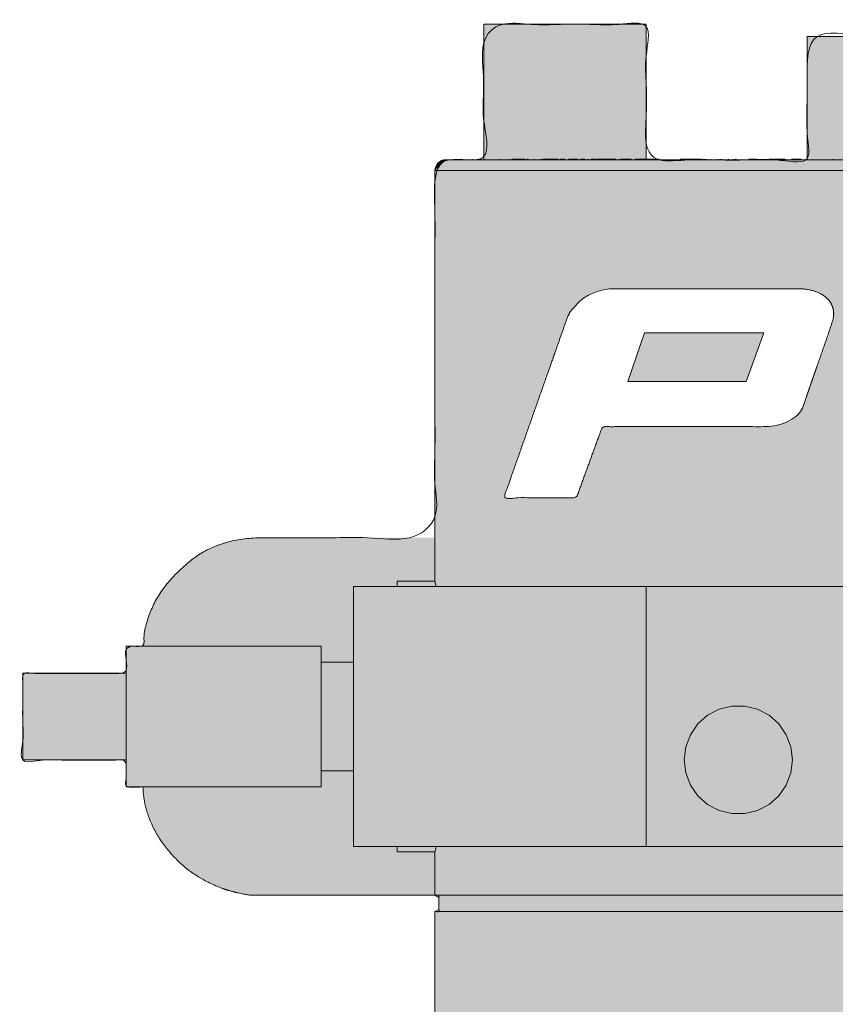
# Model space of a CAD drawing. Header units: inches. Extents: x -206 to 208, y -172 to 188.
# Tile 2 of 4: x -206 to -64, y 16 to 188. Entities that reach past the tile are written whole.
import ezdxf

# ---------------------------------------------------------------- set-up
doc = ezdxf.new("R2010")
doc.units = ezdxf.units.IN
doc.header["$LTSCALE"] = 48
doc.header["$MEASUREMENT"] = 0
doc.layers.add('None', color=7, linetype='Continuous', lineweight=5)

# ---------------------------------------------------------------- blocks, each defined once
blk = doc.blocks.new('Group')
at = {"layer": 'None', "linetype": 'Continuous', "lineweight": 0, "true_color": 0x404040, "transparency": 33554687}
for points in [[(-163.6, -165.81), (89.54, -165.74), (90.14, -165.75), (90.74, -165.7), (91.32, -165.57), (91.9, -165.37), (92.46, -165.09), (93.01, -164.75), (93.55, -164.33), (94.08, -163.84), (94.34, -163.59), (94.57, -163.25), (94.77, -162.84), (94.92, -162.35), (95.05, -161.78), (95.13, -161.13), (95.19, -160.4), (95.2, -159.6), (95.2, -132.03), (123.04, -171.62), (124.58, -170.54), (95.2, -128.7), (95.2, -126.17), (58.67, -74.24), (61.37, -72.35), (55.4, -63.83), (52.68, -65.83), (50.77, -63.04), (55.96, -59.41), (53.24, -55.38), (53.4, -55.06), (53.54, -54.72), (53.66, -54.37), (53.76, -54.01), (53.84, -53.64), (53.89, -53.26), (53.93, -52.88), (53.94, -52.48), (53.94, -52.01), (53.94, -51.41), (53.94, -50.68), (53.94, -49.82), (53.94, -48.83), (53.94, -47.71), (53.94, -46.46), (53.94, -45.09), (55.52, -45.09), (55.52, -40.36), (40.4, -40.36), (40.4, -35.64), (42.33, -35.64), (42.33, -39.42), (55.55, -39.42), (55.55, -18.71), (59.29, -14.89), (59.29, 32.36), (58.59, 32.36), (58.59, 35.11), (59.29, 35.11), (59.29, 42.77), (65.91, 42.77), (65.91, 43.7), (70.93, 43.71), (104.65, 43.73), (104.68, 10.62), (104.7, 10.12), (104.78, 9.62), (104.91, 9.13), (105.08, 8.65), (105.32, 8.19), (105.6, 7.73), (105.93, 7.28), (106.31, 6.84), (106.74, 6.43), (107.19, 6.09), (107.67, 5.79), (108.18, 5.56), (108.71, 5.38), (109.27, 5.26), (109.86, 5.19), (110.48, 5.18), (205.97, 5.18), (205.91, 127.64), (132.37, 127.64), (131.09, 128.18), (129.93, 128.64), (128.89, 129.02), (127.98, 129.33), (127.19, 129.56), (126.52, 129.71), (125.98, 129.78), (125.57, 129.78), (122.38, 133.13), (117.65, 136.99), (111.35, 141.35), (103.5, 146.22), (94.08, 151.59), (83.11, 157.47), (70.59, 163.86), (56.5, 170.75), (65.27, 167.1), (73.49, 162.95), (81.16, 158.31), (88.29, 153.17), (94.87, 147.53), (100.91, 141.4), (106.4, 134.77), (111.35, 127.64), (109.09, 89.09), (59.3, 89.09), (59.3, 159.68), (104.79, 149.01), (95.75, 154.25), (87.39, 158.91), (79.71, 162.98), (72.71, 166.48), (66.39, 169.4), (60.75, 171.74), (55.78, 173.5), (51.5, 174.67), (50.8, 174.72), (50.8, 187.15), (22.46, 187.15), (22.45, 180.75), (17.78, 181.38), (13.01, 181.92), (8.16, 182.38), (3.21, 182.75), (-1.83, 183.04), (-6.96, 183.25), (-12.19, 183.38), (-17.51, 183.42), (-26.96, 183.42), (-26.96, 185.02), (-68.53, 185.02), (-68.53, 163.48), (-96.6, 163.53), (-96.62, 187.15), (-124.96, 187.13), (-124.96, 163.51), (-131.49, 163.51), (-131.95, 163.45), (-132.35, 163.34), (-132.69, 163.18), (-132.97, 162.97), (-133.18, 162.71), (-133.34, 162.4), (-133.43, 162.03), (-133.46, 161.62), (-133.46, 97.6), (-138.68, 97.6), (-143.49, 97.59), (-147.89, 97.59), (-151.87, 97.59), (-155.44, 97.58), (-158.6, 97.58), (-161.35, 97.58), (-163.68, 97.58), (-165.76, 97.5), (-167.74, 97.25), (-169.62, 96.84), (-171.41, 96.26), (-173.09, 95.51), (-174.67, 94.6), (-176.15, 93.53), (-177.54, 92.29), (-177.54, 92.29), (-177.54, 92.28), (-177.55, 92.28), (-177.55, 92.28), (-177.55, 92.28), (-177.55, 92.28), (-177.56, 92.28), (-177.56, 92.27), (-177.56, 92.27), (-177.56, 92.27), (-177.56, 92.27), (-177.57, 92.27), (-177.57, 92.26), (-177.57, 92.26), (-177.57, 92.26), (-177.58, 92.26), (-177.58, 92.26), (-177.58, 92.25), (-177.58, 92.25), (-177.58, 92.25), (-177.59, 92.25), (-177.59, 92.25), (-177.59, 92.24), (-177.59, 92.24), (-177.61, 92.23), (-179.1, 90.78), (-180.41, 89.26), (-181.53, 87.67), (-182.47, 86.01), (-183.23, 84.28), (-183.8, 82.47), (-184.18, 80.6), (-184.39, 78.66), (-187.32, 78.66), (-187.32, 73.93), (-205.33, 73.93), (-205.33, 58.81), (-187.32, 58.81), (-187.32, 54.09), (-184.39, 54.09), (-184.24, 52.48), (-183.95, 50.9), (-183.52, 49.35), (-182.94, 47.85), (-182.22, 46.37), (-181.35, 44.94), (-180.34, 43.54), (-179.18, 42.17), (-178.72, 41.68), (-178.25, 41.21), (-177.78, 40.76), (-177.3, 40.33), (-176.82, 39.93), (-176.33, 39.55), (-175.84, 39.2), (-175.34, 38.86), (-174.84, 38.55), (-174.35, 38.25), (-173.86, 37.97), (-173.37, 37.71), (-172.89, 37.46), (-172.42, 37.23), (-171.95, 37.01), (-171.48, 36.81), (-171.02, 36.63), (-170.57, 36.45), (-170.13, 36.3), (-169.7, 36.15), (-169.28, 36.02), (-168.86, 35.9), (-168.46, 35.79), (-168.06, 35.7), (-167.68, 35.62), (-167.32, 35.54), (-166.98, 35.47), (-166.65, 35.41), (-166.34, 35.35), (-166.05, 35.3), (-165.78, 35.25), (-165.53, 35.22), (-132.75, 35.22), (-132.76, 32.36), (-133.46, 32.36), (-133.46, -14.89), (-129.66, -18.69), (-129.66, -39.45), (-116.46, -39.45), (-116.46, -35.64), (-114.56, -35.64), (-114.56, -40.36), (-129.68, -40.36), (-129.68, -45.09), (-128.1, -45.09), (-128.09, -52.68), (-128.07, -53.07), (-128.04, -53.45), (-127.98, -53.81), (-127.9, -54.17), (-127.81, -54.51), (-127.69, -54.84), (-127.55, -55.16), (-127.39, -55.46), (-127.52, -55.64), (-127.71, -55.91), (-127.95, -56.26), (-128.26, -56.7), (-128.63, -57.23), (-129.06, -57.84), (-129.54, -58.53), (-130.09, -59.32), (-124.89, -63.07), (-126.79, -65.77), (-129.56, -63.92), (-135.52, -72.35), (-132.84, -74.27), (-169.36, -126.17), (-169.36, -128.84), (-198.7, -170.48), (-197.25, -171.58), (-169.36, -131.87), (-169.36, -160.28), (-169.44, -160.88), (-169.43, -161.47), (-169.33, -162.03), (-169.14, -162.57), (-168.87, -163.09), (-168.5, -163.58), (-168.05, -164.06), (-167.51, -164.51), (-167.1, -164.8), (-166.66, -165.05), (-166.21, -165.27), (-165.73, -165.45), (-165.23, -165.59), (-164.71, -165.7), (-164.17, -165.77)], [(-131.57, 163.54), (-131.94, 163.51), (-132.29, 163.4), (-132.62, 163.22), (-132.9, 162.99), (-133.14, 162.7), (-133.31, 162.38), (-133.42, 162.02), (-133.46, 161.65)], [(-133.23, 89.09), (-133.33, 89.52), (-133.45, 90.02), (-133.44, 89.98)], [(-71.09, 58.85), (-71.37, 61.11), (-72.18, 63.24), (-73.47, 65.11), (-75.18, 66.63), (-77.19, 67.68), (-79.4, 68.23), (-81.68, 68.23), (-83.89, 67.68), (-85.91, 66.63), (-87.62, 65.11), (-88.91, 63.24), (-89.72, 61.11), (-89.99, 58.85), (-89.72, 56.59), (-88.91, 54.46), (-87.62, 52.58), (-85.91, 51.07), (-83.89, 50.01), (-81.68, 49.47), (-79.4, 49.47), (-77.19, 50.01), (-75.18, 51.07), (-73.47, 52.58), (-72.18, 54.46), (-71.37, 56.59), (-71.09, 58.85)], [(-133.44, 42.87), (-133.43, 42.91), (-133.26, 43.6), (-133.23, 43.73)]]:
    blk.add_hatch(color=250, dxfattribs=at).paths.add_polyline_path(points)
at = {"layer": 'None', "color": 7, "linetype": 'Continuous', "lineweight": 5, "transparency": 33554687}
for p, q in [((-124.95, 187.16), (-124.95, 163.54)), ((-96.61, 163.64), (-96.61, 187.16)), ((-68.53, 185.02), (-68.53, 163.54)), ((-126.96, 163.64), (-126.96, 163.54)), ((-122.18, 163.64), (-122.18, 163.54)), ((-120.59, 163.64), (-120.59, 163.54)), ((-120.03, 163.64), (-120.03, 163.54)), ((-120.03, 163.64), (-119.36, 163.64)), ((-119.36, 163.64), (-119.36, 163.54)), ((-119.15, 163.64), (-119.15, 163.54)), ((-118.5, 163.64), (-118.5, 163.54)), ((-118.5, 163.64), (-117.72, 163.64)), ((-117.72, 163.64), (-117.72, 163.54)), ((-117.39, 163.64), (-117.39, 163.54)), ((-117.39, 163.64), (-117.21, 163.64)), ((-117.21, 163.64), (-117.21, 163.54)), ((-117.17, 163.64), (-117.17, 163.54)), ((-116.12, 163.64), (-116.12, 163.54)), ((-114.97, 163.64), (-114.97, 163.54)), ((-114.88, 163.64), (-114.88, 163.54)), ((-114.86, 163.64), (-114.86, 163.54)), ((-114.64, 163.64), (-114.64, 163.54)), ((-114.64, 163.64), (-114.5, 163.64)), ((-114.5, 163.64), (-114.5, 163.54)), ((-114.5, 163.64), (-113.79, 163.64)), ((-113.79, 163.64), (-113.79, 163.54)), ((-113.79, 163.64), (-113.29, 163.64)), ((-113.29, 163.64), (-113.29, 163.54)), ((-113.29, 163.64), (-112.79, 163.64)), ((-112.79, 163.64), (-112.79, 163.54)), ((-112.79, 163.64), (-112.08, 163.64)), ((-112.08, 163.64), (-112.08, 163.54)), ((-112.08, 163.64), (-111.95, 163.64)), ((-111.95, 163.64), (-111.95, 163.54)), ((-111.62, 163.64), (-111.62, 163.54)), ((-111.62, 163.64), (-110.84, 163.64)), ((-110.84, 163.64), (-110.84, 163.54)), ((-110.18, 163.64), (-110.18, 163.54)), ((-110.13, 163.64), (-110.13, 163.54)), ((-110.13, 163.64), (-109.09, 163.64)), ((-109.09, 163.64), (-109.09, 163.54)), ((-109.09, 163.64), (-108.55, 163.64)), ((-108.55, 163.64), (-108.55, 163.54)), ((-108.05, 163.64), (-107.91, 163.64)), ((-108.05, 163.64), (-108.05, 163.54)), ((-107.91, 163.64), (-107.91, 163.54)), ((-107.91, 163.64), (-107.29, 163.64)), ((-107.29, 163.64), (-107.29, 163.54)), ((-106.82, 163.64), (-106.82, 163.54)), ((-106.76, 163.64), (-106.76, 163.54)), ((-106.25, 163.64), (-106.25, 163.54)), ((-106.25, 163.64), (-105.63, 163.64)), ((-105.63, 163.64), (-105.63, 163.54)), ((-105.42, 163.64), (-105.42, 163.54)), ((-105.42, 163.64), (-105.31, 163.64)), ((-105.31, 163.64), (-105.31, 163.54)), ((-105.31, 163.64), (-104.67, 163.64)), ((-104.67, 163.64), (-104.04, 163.64)), ((-104.67, 163.64), (-104.67, 163.54)), ((-104.04, 163.64), (-104.04, 163.54)), ((-104.04, 163.64), (-102.45, 163.64)), ((-102.45, 163.64), (-102.45, 163.54)), ((-102.45, 163.64), (-101.89, 163.64)), ((-101.89, 163.64), (-101.89, 163.54)), ((-101.43, 163.64), (-101.43, 163.54)), ((-101.11, 163.64), (-101.11, 163.54)), ((-101.11, 163.64), (-99.23, 163.64)), ((-99.23, 163.64), (-99.23, 163.54)), ((-98.5, 163.64), (-98.5, 163.54)), ((-98.5, 163.64), (-97.9, 163.64)), ((-97.9, 163.64), (-97.9, 163.54)), ((-97.9, 163.64), (-97.26, 163.64)), ((-97.26, 163.64), (-97.26, 163.54)), ((-97.26, 163.64), (-96.45, 163.64)), ((-96.45, 163.64), (-96.45, 163.54)), ((-96.45, 163.64), (-95.66, 163.64)), ((-95.66, 163.64), (-95.66, 163.54)), ((-95.66, 163.64), (-95, 163.64)), ((-95, 163.64), (-95, 163.54)), ((-95, 163.64), (-94.41, 163.64)), ((-94.41, 163.64), (-94.41, 163.54)), ((-94.38, 163.64), (-94.38, 163.54)), ((-90.61, 163.64), (-90.61, 163.54)), ((-90.61, 163.64), (-89.85, 163.64)), ((-89.85, 163.64), (-89.85, 163.54)), ((-89.85, 163.64), (-88.82, 163.64)), ((-88.82, 163.64), (-88.82, 163.54)), ((-88.82, 163.64), (-87.79, 163.64)), ((-87.79, 163.64), (-87.79, 163.54)), ((-87.79, 163.64), (-87.03, 163.64)), ((-87.03, 163.64), (-87.03, 163.54)), ((-86.69, 163.64), (-86.69, 163.54)), ((-85.32, 163.64), (-85.32, 163.54)), ((-84.3, 163.64), (-84.3, 163.54)), ((-83.97, 163.64), (-83.97, 163.54)), ((-83.62, 163.64), (-83.62, 163.54)), ((-83.41, 163.64), (-83.41, 163.54)), ((-82.29, 163.64), (-82.29, 163.54)), ((-81.41, 163.64), (-81.41, 163.54)), ((-81.1, 163.64), (-81.1, 163.54)), ((-81.05, 163.64), (-80.9, 163.64)), ((-80.9, 163.64), (-80.9, 163.54)), ((-78.74, 163.64), (-78.74, 163.54)), ((-78.74, 163.64), (-77.36, 163.64)), ((-77.36, 163.64), (-77.36, 163.54)), ((-76.46, 163.64), (-76.46, 163.54)), ((-75.15, 163.64), (-75.15, 163.54)), ((-75.15, 163.64), (-74.79, 163.64)), ((-74.79, 163.64), (-74.05, 163.64)), ((-74.79, 163.64), (-74.79, 163.54)), ((-74.05, 163.64), (-74.05, 163.54)), ((-74.05, 163.64), (-72.38, 163.64)), ((-72.38, 163.64), (-72.38, 163.54)), ((-71.2, 163.64), (-70.1, 163.64)), ((-71.2, 163.64), (-71.2, 163.54)), ((-70.1, 163.64), (-70.1, 163.54)), ((-70.1, 163.64), (-69.67, 163.64)), ((-69.67, 163.64), (-69.67, 163.54)), ((-69.67, 163.64), (-69.61, 163.64)), ((-69.61, 163.64), (-69.61, 163.54)), ((-64.09, 163.65), (-64.09, 163.54)), ((-133.46, 161.65), (-133.46, 89.98)), ((-133.44, 90.03), (-140.07, 90.03)), ((-147.63, 43.73), (-147.63, 89.09)), ((-96.61, 89.09), (-96.61, 43.73)), ((22.45, 89.09), (-96.61, 89.09)), ((-153.3, 78.69), (-187.32, 78.69)), ((-147.63, 75.86), (-153.3, 75.86)), ((-205.32, 58.85), (-205.32, 73.97)), ((-187.32, 73.97), (-205.32, 73.97)), ((-187.32, 58.85), (-205.32, 58.85)), ((-153.3, 56.96), (-147.63, 56.96)), ((-187.32, 54.12), (-153.3, 54.12)), ((22.45, 43.73), (-96.61, 43.73)), ((-140.07, 42.79), (-133.44, 42.79)), ((-133.46, 42.87), (-133.46, 35.23)), ((-133.46, 35.23), (-132.75, 34.85)), ((-132.75, 34.85), (-132.75, 32.77)), ((-132.75, 32.77), (-133.46, 32.39)), ((-133.46, 32.39), (-133.46, -14.85))]:
    blk.add_line(p, q, dxfattribs=at)
at = {"layer": 'None', "color": 7, "linetype": 'Continuous', "lineweight": 5, "transparency": 33554687, "flags": 128}
for points in [[(-124.95, 187.16), (-124.68, 187.16), (-123.87, 187.16), (-122.56, 187.16), (-120.8, 187.16), (-118.65, 187.16), (-116.2, 187.16), (-113.54, 187.16), (-110.78, 187.16)], [(-110.78, 187.16), (-108.01, 187.16), (-105.36, 187.16), (-102.91, 187.16), (-100.76, 187.16), (-98.99, 187.16), (-97.69, 187.16), (-96.88, 187.16), (-96.61, 187.16)], [(-68.53, 185.02), (-68.45, 185.02), (-67.85, 185.02), (-66.68, 185.02), (-65.06, 185.02), (-63.1, 185.02), (-60.97, 185.02)], [(-131.57, 163.54), (-131.94, 163.51), (-132.29, 163.4), (-132.62, 163.22), (-132.9, 162.99), (-133.14, 162.7), (-133.31, 162.38), (-133.42, 162.02), (-133.46, 161.65)], [(-131.57, 163.54), (-131.3, 163.54), (-130.51, 163.54), (-129.2, 163.54), (-127.37, 163.54), (-125.04, 163.54), (-122.21, 163.54), (-118.91, 163.54), (-115.15, 163.54), (-110.95, 163.54), (-106.34, 163.54), (-101.35, 163.54), (-95.99, 163.54), (-90.31, 163.54), (-84.32, 163.54), (-78.08, 163.54), (-71.6, 163.54), (-64.93, 163.54), (-58.1, 163.54)], [(-119.15, 163.64), (-118.97, 163.64), (-118.5, 163.64)], [(-119.15, 163.54), (-118.97, 163.54), (-118.5, 163.54)], [(-61.74, 161.65), (-68.55, 161.65), (-75.19, 161.65), (-81.63, 161.65), (-87.82, 161.65), (-93.73, 161.65), (-99.33, 161.65), (-104.6, 161.65), (-109.49, 161.65), (-113.99, 161.65), (-118.07, 161.65), (-121.71, 161.65), (-124.88, 161.65), (-127.58, 161.65), (-129.78, 161.65), (-131.47, 161.65), (-132.65, 161.65), (-133.31, 161.65), (-133.46, 161.65)], [(-140.07, 90.03), (-140.07, 89.96), (-140.07, 89.44), (-140.07, 89.09)], [(-133.23, 89.09), (-133.33, 89.52), (-133.45, 90.02), (-133.44, 89.98)], [(-147.63, 89.09), (-147.35, 89.09), (-146.51, 89.09), (-145.13, 89.09), (-143.22, 89.09), (-140.79, 89.09), (-137.89, 89.09), (-134.52, 89.09), (-130.75, 89.09), (-126.6, 89.09), (-122.12, 89.09), (-117.36, 89.09), (-112.37, 89.09), (-107.21, 89.09), (-101.94, 89.09), (-96.61, 89.09)], [(-187.32, 54.12), (-187.32, 54.3), (-187.32, 55.03), (-187.32, 56.28), (-187.32, 58), (-187.32, 60.11), (-187.32, 62.51), (-187.32, 65.09), (-187.32, 67.73), (-187.32, 70.31), (-187.32, 72.71), (-187.32, 74.82), (-187.32, 76.54), (-187.32, 77.79), (-187.32, 78.52), (-187.32, 78.69)], [(-153.3, 54.12), (-153.3, 54.39), (-153.3, 55.19), (-153.3, 56.47), (-153.3, 58.19), (-153.3, 60.27), (-153.3, 62.61), (-153.3, 65.12), (-153.3, 67.69), (-153.3, 70.2), (-153.3, 72.55), (-153.3, 74.63), (-153.3, 76.35), (-153.3, 77.63), (-153.3, 78.42), (-153.3, 78.69)], [(-71.09, 58.85), (-71.37, 61.11), (-72.18, 63.24), (-73.47, 65.11), (-75.18, 66.63), (-77.19, 67.68), (-79.4, 68.23), (-81.68, 68.23), (-83.89, 67.68), (-85.91, 66.63), (-87.62, 65.11), (-88.91, 63.24), (-89.72, 61.11), (-89.99, 58.85), (-89.72, 56.59), (-88.91, 54.46), (-87.62, 52.58), (-85.91, 51.07), (-83.89, 50.01), (-81.68, 49.47), (-79.4, 49.47), (-77.19, 50.01), (-75.18, 51.07), (-73.47, 52.58), (-72.18, 54.46), (-71.37, 56.59), (-71.09, 58.85)], [(-96.61, 43.73), (-101.94, 43.73), (-107.21, 43.73), (-112.37, 43.73), (-117.36, 43.73), (-122.12, 43.73), (-126.6, 43.73), (-130.75, 43.73), (-134.52, 43.73), (-137.89, 43.73), (-140.79, 43.73), (-143.22, 43.73), (-145.13, 43.73), (-146.51, 43.73), (-147.35, 43.73), (-147.63, 43.73)], [(-140.07, 43.73), (-140.07, 43.38), (-140.07, 42.85), (-140.07, 42.79)], [(-133.44, 42.87), (-133.43, 42.91), (-133.26, 43.6), (-133.23, 43.73)], [(-61.74, 35.23), (-68.55, 35.23), (-75.19, 35.23), (-81.63, 35.23), (-87.82, 35.23), (-93.73, 35.23), (-99.33, 35.23), (-104.6, 35.23), (-109.49, 35.23), (-113.99, 35.23), (-118.07, 35.23), (-121.71, 35.23), (-124.88, 35.23), (-127.58, 35.23), (-129.78, 35.23), (-131.47, 35.23), (-132.65, 35.23), (-133.31, 35.23), (-133.46, 35.23)], [(-61.74, 32.39), (-68.55, 32.39), (-75.19, 32.39), (-81.63, 32.39), (-87.82, 32.39), (-93.73, 32.39), (-99.33, 32.39), (-104.6, 32.39), (-109.49, 32.39), (-113.99, 32.39), (-118.07, 32.39), (-121.71, 32.39), (-124.88, 32.39), (-127.58, 32.39), (-129.78, 32.39), (-131.47, 32.39), (-132.65, 32.39), (-133.31, 32.39), (-133.46, 32.39)]]:
    blk.add_lwpolyline(points, dxfattribs=at)
at = {"layer": 'None', "color": 7, "linetype": 'Continuous', "lineweight": 5, "transparency": 33554687}
blk.add_open_spline([(-163.6, -165.81), (-37.03, -165.77), (89.54, -165.74), (91.99, -165.94), (94.08, -163.84), (95.2, -162.98), (95.2, -145.82), (95.2, -132.03), (109.12, -151.83), (123.04, -171.62), (123.81, -171.08), (124.58, -170.54), (109.89, -149.62), (95.2, -128.7), (95.2, -127.43), (95.2, -126.17), (76.94, -100.2), (58.67, -74.24), (60.02, -73.29), (61.37, -72.35), (58.38, -68.09), (55.4, -63.83), (54.04, -64.83), (52.68, -65.83), (51.72, -64.44), (50.77, -63.04), (53.36, -61.22), (55.96, -59.41), (54.6, -57.4), (53.24, -55.38), (53.93, -54.1), (53.94, -52.48), (53.94, -50.86), (53.94, -45.09), (54.73, -45.09), (55.52, -45.09), (55.52, -42.72), (55.52, -40.36), (47.96, -40.36), (40.4, -40.36), (40.4, -38), (40.4, -35.64), (41.37, -35.64), (42.33, -35.64), (42.33, -37.53), (42.33, -39.42), (48.94, -39.42), (55.55, -39.42), (55.55, -29.06), (55.55, -18.71), (57.42, -16.8), (59.29, -14.89), (59.29, 8.74), (59.29, 32.36), (58.94, 32.36), (58.59, 32.36), (58.59, 33.73), (58.59, 35.11), (58.94, 35.11), (59.29, 35.11), (59.29, 38.94), (59.29, 42.77), (62.6, 42.77), (65.91, 42.77), (65.91, 43.23), (65.91, 43.7), (68.42, 43.7), (70.93, 43.71), (87.79, 43.72), (104.65, 43.73), (104.66, 27.18), (104.68, 10.62), (104.67, 8.57), (106.31, 6.84), (107.95, 5.11), (110.48, 5.18), (158.23, 5.18), (205.97, 5.18), (205.94, 66.41), (205.91, 127.64), (169.14, 127.64), (132.37, 127.64), (126.98, 129.95), (125.57, 129.78), (115.96, 142.17), (56.5, 170.75), (92.66, 157.15), (111.35, 127.64), (110.22, 108.36), (109.09, 89.09), (84.2, 89.09), (59.3, 89.09), (59.3, 124.38), (59.3, 159.68), (82.04, 154.34), (104.79, 149.01), (67.27, 171.12), (51.5, 174.67), (51.15, 174.7), (50.8, 174.72), (50.8, 180.94), (50.8, 187.15), (36.63, 187.15), (22.46, 187.15), (22.45, 183.95), (22.45, 180.75), (3.95, 183.42), (-22.23, 183.42), (-26.96, 183.42), (-26.96, 184.22), (-26.96, 185.02), (-47.74, 185.02), (-68.53, 185.02), (-68.53, 174.25), (-68.53, 163.48), (-82.56, 163.51), (-96.6, 163.53), (-96.61, 175.34), (-96.62, 187.15), (-110.79, 187.14), (-124.96, 187.13), (-124.96, 175.32), (-124.96, 163.51), (-128.22, 163.51), (-131.49, 163.51), (-133.46, 163.38), (-133.46, 129.61), (-133.46, 97.6), (-155.17, 97.58), (-172.2, 97.58), (-177.54, 92.29), (-177.55, 92.28), (-177.57, 92.27), (-177.58, 92.25), (-177.6, 92.23), (-177.61, 92.23), (-183.95, 86.57), (-184.39, 78.66), (-185.85, 78.66), (-187.32, 78.66), (-187.32, 76.29), (-187.32, 73.93), (-196.32, 73.93), (-205.33, 73.93), (-205.33, 66.37), (-205.33, 58.81), (-196.32, 58.81), (-187.32, 58.81), (-187.32, 56.45), (-187.32, 54.09), (-185.85, 54.09), (-184.39, 54.09), (-184.1, 47.56), (-179.18, 42.17), (-177.34, 40.15), (-173.34, 37.57), (-169.63, 36.05), (-166.5, 35.35), (-165.53, 35.22), (-149.14, 35.22), (-132.75, 35.22), (-132.75, 33.79), (-132.76, 32.36), (-133.11, 32.36), (-133.46, 32.36), (-133.46, 8.74), (-133.46, -14.89), (-131.56, -16.79), (-129.66, -18.69), (-129.66, -29.07), (-129.66, -39.45), (-123.06, -39.45), (-116.46, -39.45), (-116.46, -37.55), (-116.46, -35.64), (-115.51, -35.64), (-114.56, -35.64), (-114.56, -38), (-114.56, -40.36), (-122.12, -40.36), (-129.68, -40.36), (-129.68, -42.72), (-129.68, -45.09), (-128.89, -45.09), (-128.1, -45.09), (-128.1, -48.88), (-128.09, -52.68), (-128.06, -54.26), (-127.39, -55.46), (-127.78, -56.01), (-130.09, -59.32), (-127.49, -61.19), (-124.89, -63.07), (-125.84, -64.42), (-126.79, -65.77), (-128.18, -64.84), (-129.56, -63.92), (-132.54, -68.13), (-135.52, -72.35), (-134.18, -73.31), (-132.84, -74.27), (-151.1, -100.22), (-169.36, -126.17), (-169.36, -127.51), (-169.36, -128.84), (-184.03, -149.66), (-198.7, -170.48), (-197.98, -171.03), (-197.25, -171.58), (-183.31, -151.73), (-169.36, -131.87), (-169.36, -146.08), (-169.36, -160.28), (-169.85, -162.75), (-167.51, -164.51), (-165.9, -165.74), (-163.6, -165.81)], degree=2, knots=[0, 0, 0, 0.281902, 0.281902, 0.287386, 0.287386, 0.290011, 0.300735, 0.300735, 0.319559, 0.319559, 0.320294, 0.320294, 0.340179, 0.340179, 0.341163, 0.341163, 0.365863, 0.365863, 0.367145, 0.367145, 0.371187, 0.371187, 0.372502, 0.372502, 0.373816, 0.373816, 0.37628, 0.37628, 0.37817, 0.37817, 0.379309, 0.379309, 0.380447, 0.380447, 0.380603, 0.380603, 0.381069, 0.381069, 0.38256, 0.38256, 0.383026, 0.383026, 0.383216, 0.383216, 0.383589, 0.383589, 0.384893, 0.384893, 0.386936, 0.386936, 0.387463, 0.387463, 0.392123, 0.392123, 0.392193, 0.392193, 0.392464, 0.392464, 0.392533, 0.392533, 0.393289, 0.393289, 0.393941, 0.393941, 0.394033, 0.394033, 0.394529, 0.394529, 0.397855, 0.397855, 0.40112, 0.40112, 0.401525, 0.401525, 0.401929, 0.401929, 0.409552, 0.409552, 0.419329, 0.419329, 0.4252, 0.4252, 0.426136, 0.426136, 0.436413, 0.436413, 0.442431, 0.442431, 0.445758, 0.445758, 0.450047, 0.450047, 0.456129, 0.456129, 0.460154, 0.460154, 0.467656, 0.467656, 0.467818, 0.467818, 0.470702, 0.470702, 0.477278, 0.477278, 0.478763, 0.478763, 0.487436, 0.489346, 0.489346, 0.48967, 0.48967, 0.498074, 0.498074, 0.502428, 0.502428, 0.508101, 0.508101, 0.512876, 0.512876, 0.518604, 0.518604, 0.523379, 0.523379, 0.524698, 0.524698, 0.5255, 0.540073, 0.540073, 0.549956, 0.559839, 0.559839, 0.559855, 0.55987, 0.559885, 0.559901, 0.559901, 0.570747, 0.570747, 0.572756, 0.572756, 0.575987, 0.575987, 0.588303, 0.588303, 0.598643, 0.598643, 0.610959, 0.610959, 0.61419, 0.61419, 0.616198, 0.616198, 0.625138, 0.625138, 0.62849, 0.631842, 0.635195, 0.638547, 0.638547, 0.694587, 0.694587, 0.699475, 0.699475, 0.700677, 0.700677, 0.78143, 0.78143, 0.790635, 0.790635, 0.826118, 0.826118, 0.848681, 0.848681, 0.855202, 0.855202, 0.858443, 0.858443, 0.866517, 0.866517, 0.892359, 0.892359, 0.900435, 0.900435, 0.903129, 0.903129, 0.916109, 0.916109, 0.92152, 0.92152, 0.924166, 0.924166, 0.926272, 0.926272, 0.927358, 0.927358, 0.928452, 0.928452, 0.931841, 0.931841, 0.932926, 0.932926, 0.953758, 0.953758, 0.954635, 0.954635, 0.971354, 0.971354, 0.971952, 0.971952, 0.987879, 0.987879, 0.997201, 0.997201, 0.998856, 0.998856, 1, 1, 1], dxfattribs=at)
at = {"color": 255, "linetype": 'Continuous', "lineweight": 5, "transparency": 33554687}
blk.add_wipeout([(-70.29, 141.04), (-102.09, 141.04), (-102.43, 141.04), (-102.77, 141.02), (-103.1, 140.99), (-103.44, 140.95), (-103.77, 140.9), (-104.09, 140.83), (-104.41, 140.76), (-104.73, 140.67), (-105.05, 140.57), (-105.35, 140.47), (-105.66, 140.35), (-105.95, 140.23), (-106.24, 140.1), (-106.52, 139.96), (-106.8, 139.81), (-107.07, 139.65), (-107.33, 139.48), (-107.59, 139.31), (-107.84, 139.13), (-108.08, 138.94), (-108.31, 138.75), (-108.54, 138.54), (-108.76, 138.33), (-108.97, 138.12), (-109.17, 137.9), (-109.36, 137.67), (-109.54, 137.44), (-109.71, 137.2), (-109.87, 136.96), (-110.02, 136.72), (-110.16, 136.47), (-110.29, 136.22), (-121.45, 104.56), (-108.79, 104.56), (-104.26, 116.97), (-75.79, 116.97), (-75.73, 116.97), (-75.66, 116.97), (-75.59, 116.97), (-75.52, 116.98), (-75.45, 116.98), (-75.38, 116.98), (-75.31, 116.98), (-75.25, 116.99), (-75.18, 116.99), (-75.11, 117), (-75.04, 117), (-74.97, 117.01), (-74.9, 117.02), (-74.83, 117.03), (-74.77, 117.03), (-74.7, 117.04), (-74.63, 117.05), (-74.56, 117.06), (-74.49, 117.07), (-74.42, 117.08), (-74.35, 117.1), (-74.28, 117.11), (-74.22, 117.12), (-74.15, 117.13), (-74.08, 117.15), (-74.01, 117.16), (-73.94, 117.18), (-73.87, 117.19), (-73.8, 117.21), (-73.73, 117.23), (-73.67, 117.24), (-73.6, 117.26), (-73.53, 117.28), (-73.46, 117.3), (-73.39, 117.32), (-73.33, 117.34), (-73.26, 117.36), (-73.19, 117.38), (-73.12, 117.4), (-73.06, 117.42), (-72.99, 117.44), (-72.93, 117.46), (-72.86, 117.49), (-72.8, 117.51), (-72.73, 117.53), (-72.67, 117.56), (-72.6, 117.58), (-72.54, 117.6), (-72.47, 117.63), (-72.41, 117.66), (-72.35, 117.68), (-72.29, 117.71), (-72.22, 117.73), (-72.16, 117.76), (-72.1, 117.79), (-72.04, 117.82), (-71.98, 117.85), (-71.92, 117.87), (-71.86, 117.9), (-71.8, 117.93), (-71.74, 117.96), (-71.68, 117.99), (-71.62, 118.02), (-71.56, 118.06), (-71.5, 118.09), (-71.44, 118.12), (-71.38, 118.15), (-71.33, 118.18), (-71.27, 118.22), (-71.22, 118.25), (-71.16, 118.28), (-71.11, 118.32), (-71.05, 118.35), (-71, 118.39), (-70.95, 118.42), (-70.9, 118.46), (-70.84, 118.5), (-70.79, 118.53), (-70.74, 118.57), (-70.69, 118.61), (-70.65, 118.64), (-70.6, 118.68), (-70.55, 118.72), (-70.5, 118.76), (-70.46, 118.8), (-70.41, 118.84), (-70.37, 118.87), (-70.32, 118.91), (-70.28, 118.96), (-70.23, 119), (-70.19, 119.04), (-70.15, 119.08), (-70.11, 119.12), (-70.07, 119.16), (-70.03, 119.2), (-69.99, 119.25), (-69.95, 119.29), (-69.91, 119.33), (-69.88, 119.38), (-69.84, 119.42), (-69.8, 119.46), (-69.77, 119.51), (-69.74, 119.55), (-69.7, 119.6), (-69.67, 119.64), (-69.64, 119.68), (-69.61, 119.73), (-69.58, 119.77), (-69.56, 119.82), (-69.53, 119.86), (-69.5, 119.9), (-69.48, 119.95), (-69.45, 119.99), (-69.43, 120.04), (-69.41, 120.08), (-69.39, 120.13), (-69.37, 120.17), (-69.35, 120.22), (-69.33, 120.26), (-69.31, 120.31), (-69.29, 120.36), (-69.28, 120.4), (-69.26, 120.45), (-69.25, 120.49), (-69.24, 120.54), (-69.22, 120.59), (-69.21, 120.63), (-69.2, 120.68), (-64.79, 133.36), (-64.1, 135.44), (-64.03, 135.74), (-63.97, 136.03), (-63.94, 136.31), (-63.92, 136.59), (-63.93, 136.86), (-63.95, 137.13), (-63.99, 137.39), (-64.06, 137.65), (-64.14, 137.9), (-64.23, 138.15), (-64.35, 138.38), (-64.48, 138.61), (-64.62, 138.83), (-64.79, 139.04), (-64.97, 139.24), (-65.16, 139.43), (-65.38, 139.61), (-65.6, 139.79), (-65.85, 139.95), (-66.11, 140.1), (-66.38, 140.24), (-66.67, 140.38), (-66.97, 140.5), (-67.29, 140.61), (-67.62, 140.71), (-67.97, 140.8), (-68.32, 140.88), (-68.69, 140.94), (-69.07, 140.98), (-69.47, 141.02), (-69.87, 141.04)], dxfattribs=at).dxf.layer = 'None'
at = {"layer": 'None', "linetype": 'Continuous', "lineweight": 0, "true_color": 0x404040, "transparency": 33554687}
blk.add_hatch(color=250, dxfattribs=at).paths.add_polyline_path([(-79.16, 124.87), (-99.79, 124.87), (-96.94, 133.33), (-76.13, 133.33)])
at = {"layer": 'None', "color": 7, "linetype": 'Continuous', "lineweight": 5, "transparency": 33554687, "flags": 128}
blk.add_lwpolyline([(-79.16, 124.87), (-99.79, 124.87), (-96.94, 133.33), (-76.13, 133.33)], close=True, dxfattribs=at)
at = {"layer": 'None', "color": 7, "linetype": 'Continuous', "lineweight": 5, "transparency": 33554687}
blk.add_open_spline([(-70.29, 141.04), (-86.19, 141.04), (-103.47, 141.04), (-106, 140.3), (-108.14, 139), (-109.79, 137.24), (-110.29, 136.22), (-115.87, 120.39), (-121.45, 104.56), (-115.12, 104.56), (-108.79, 104.56), (-106.52, 110.76), (-104.26, 116.97), (-90.03, 116.97), (-75.52, 116.97), (-74.97, 117.01), (-74.42, 117.08), (-73.87, 117.19), (-73.6, 117.26), (-73.32, 117.33), (-72.79, 117.51), (-72.28, 117.7), (-71.79, 117.93), (-71.56, 118.06), (-71.32, 118.18), (-70.89, 118.46), (-70.5, 118.75), (-70.15, 119.08), (-69.99, 119.25), (-69.83, 119.42), (-69.58, 119.77), (-69.38, 120.13), (-69.24, 120.49), (-69.2, 120.68), (-67, 127.02), (-64.79, 133.36), (-64.44, 134.4), (-64.1, 135.44), (-63.77, 136.63), (-64.34, 138.68), (-65.98, 140.18), (-68.59, 141.04), (-70.29, 141.04)], degree=2, knots=[0, 0, 0, 0.155205, 0.168676, 0.182148, 0.195619, 0.20909, 0.20909, 0.408389, 0.408389, 0.483568, 0.483568, 0.562024, 0.562024, 0.731007, 0.734266, 0.737526, 0.740785, 0.744044, 0.744044, 0.747292, 0.75054, 0.753787, 0.757035, 0.757035, 0.760277, 0.763519, 0.766761, 0.770003, 0.770003, 0.77324, 0.776478, 0.779715, 0.782952, 0.782952, 0.897335, 0.897335, 0.916074, 0.916074, 0.937056, 0.958037, 0.979019, 1, 1, 1], dxfattribs=at)

msp = doc.modelspace()

# ---------------------------------------------------------------- block references
at = {"layer": 'None', "color": 7, "transparency": 33554687}
msp.add_blockref('Group', (0, 0), dxfattribs=at)

doc.saveas('drawing.dxf')
